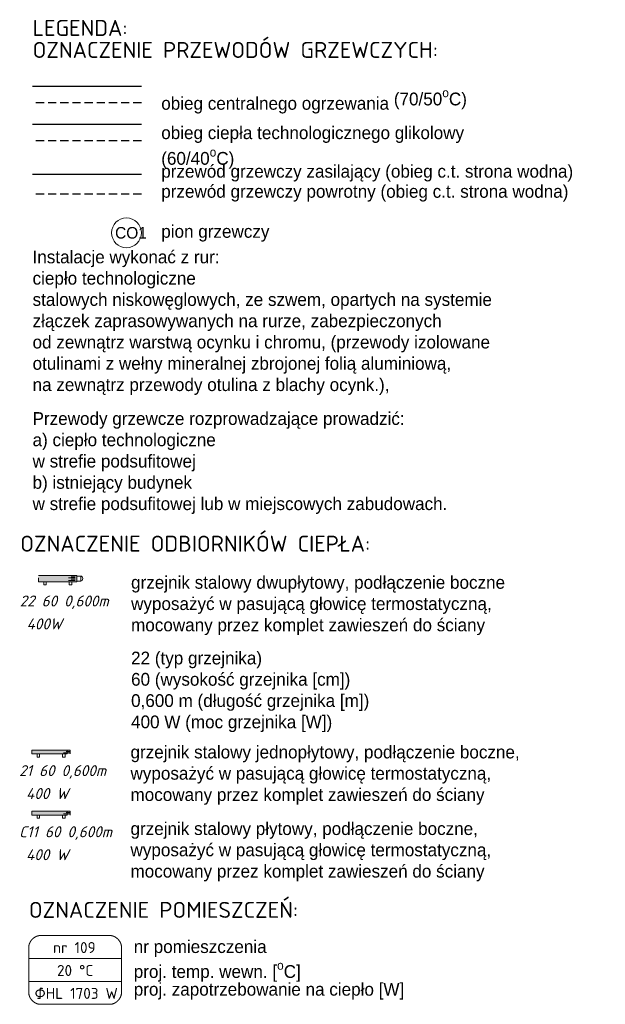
# Model space of a CAD drawing. Header units: millimetres. Extents: x 12823 to 36134, y -75536 to -5600.
# Tile 25 of 26: x 35073 to 35990, y -75499 to -73957. Entities that reach past the tile are written whole.
import ezdxf

# ---------------------------------------------------------------- set-up
doc = ezdxf.new("R2010")
doc.units = ezdxf.units.MM
doc.linetypes.add('CHSW', pattern=[0])
doc.linetypes.add('DASHED', pattern=[19.049999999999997, 12.7, -6.35])
doc.layers.get('0').update_dxf_attribs({"lineweight": 0})
doc.layers.add('F_SAN_Grzejniki CO na rzucie', color=16, linetype='Continuous')
doc.layers.add('opis', color=7, linetype='Continuous')
for name, color, linetype, lineweight in [('SAN_Armatura CO na rozwinięciu', 7, 'Continuous', 13), ('SAN_Armatura CO na rzucie', 7, 'Continuous', 20), ('SAN_Etykiety pomieszczeń na rzucie', 112, 'Continuous', 15), ('SAN_Grzejniki CO na rzucie', 16, 'Continuous', 13), ('SAN_Przewody powrotne CO na rzucie', 150, 'DASHED', 30), ('SAN_Przewody zasilające CO na rzucie', 12, 'Continuous', 30), ('SAN_PRZEWODY_POWROTNE_CT', 46, 'Continuous', 30), ('SAN_PRZEWODY_ZASILAJACE_CT', 234, 'Continuous', 30)]:
    doc.layers.add(name, color=color, linetype=linetype, lineweight=lineweight)
doc.styles.add('!S', font='isocpeur.ttf')
doc.styles.add('Etykiety pomieszczeń na rzucie', font='ISOCPEUR')
doc.styles.add('Grzejniki CO na rzucie', font='isocpeui.ttf')
doc.styles.add('GRZEJNIKI_NA_RZUCIE', font='txt', dxfattribs={"oblique": 12, "height": 200})
doc.styles.add('opisy_IS', font='txt', dxfattribs={"height": 15})

# ---------------------------------------------------------------- blocks, each defined once
blk = doc.blocks.new('PLYVK_P_ALH_RIGHT_P_60_5_40_30_10')
at = {"ltscale": 22}
for p, q in [((-400, -50), (-400, -110)), ((-400, -150), (200, -150))]:
    blk.add_line(p, q, dxfattribs=at)
at = {"layer": 'F_SAN_Grzejniki CO na rzucie'}
blk.add_solid([(-400, -150), (200, -150), (-400, -50), (200, -50)], dxfattribs=at)
at = {"layer": 'SAN_Grzejniki CO na rzucie', "color": 9}
for p, q in [((170, -70), (70, -70)), ((170, -110), (70, -110)), ((170, -90), (110, -90)), ((170, -130), (110, -130))]:
    blk.add_line(p, q, dxfattribs=at)
at = {"layer": 'SAN_Grzejniki CO na rzucie'}
for points in [[(-320, -50), (-320, 0), (-280, 0), (-280, -50)], [(80, -50), (80, 0), (120, 0), (120, -50)], [(-400, -150), (200, -150), (200, -50), (-400, -50), (-400, -110)]]:
    blk.add_lwpolyline(points, dxfattribs=at)
blk = doc.blocks.new('ZTGRZVK_P_V')
at = {"layer": 'SAN_Armatura CO na rozwinięciu'}
blk.add_lwpolyline([(-50, 40), (-110, 40), (-110, -40), (-50, -40), (-50, 40)], dxfattribs=at)
blk.add_ellipse((-110, 0), major_axis=(0, 40), ratio=0.75, start_param=0, end_param=3.141592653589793, dxfattribs=at)
blk = doc.blocks.new('PLYVK_P_ALH_RIGHT_P_50_5_110_30_10')
at = {"ltscale": 22}
for p, q in [((-550, -110), (50, -110)), ((50, -110), (50, -50))]:
    blk.add_line(p, q, dxfattribs=at)
at = {"layer": 'F_SAN_Grzejniki CO na rzucie'}
blk.add_solid([(-550, -110), (50, -110), (-550, -50), (50, -50)], dxfattribs=at)
at = {"layer": 'SAN_Grzejniki CO na rzucie', "color": 9}
for p, q in [((45.46523339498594, -70), (-54.53476660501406, -70)), ((45.46523339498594, -110), (-54.53476660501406, -110)), ((45.46523339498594, -90), (-14.53476660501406, -90))]:
    blk.add_line(p, q, dxfattribs=at)
at = {"layer": 'SAN_Grzejniki CO na rzucie'}
for points in [[(-470, -50), (-470, 0), (-430, 0), (-430, -50)], [(-70, -50), (-70, 0), (-30, 0), (-30, -50)], [(-550, -110), (0, -110), (0, -50), (-550, -50), (-550, -110)]]:
    blk.add_lwpolyline(points, dxfattribs=at)

msp = doc.modelspace()

# ---------------------------------------------------------------- linework, layer by layer
at = {"layer": 'SAN_Etykiety pomieszczeń na rzucie'}
msp.add_lwpolyline([(35087.12322971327, -75463.05405701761), (35087.12322971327, -75427.15405701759), (35232.22322971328, -75427.15405701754), (35232.22322971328, -75463.05405701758), (35087.12322971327, -75463.05405701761)], dxfattribs=at)
for points in [[(35087.12322971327, -75427.15405701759), (35087.12322971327, -75427.10212341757), (35087.12322971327, -75427.0424282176), (35087.12322971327, -75426.9751298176), (35087.12322971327, -75426.90038661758), (35087.12322971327, -75426.81835701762), (35087.12322971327, -75426.72919941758), (35087.12322971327, -75426.63307221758), (35087.12322971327, -75426.53013381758), (35087.12322971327, -75426.42054261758), (35087.12322971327, -75426.3044570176), (35087.12322971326, -75426.18203541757), (35087.12322971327, -75426.05343621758), (35087.12322971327, -75425.9188178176), (35087.12322971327, -75425.77833861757), (35087.12322971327, -75425.63215701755), (35087.12322971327, -75425.48043141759), (35087.12322971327, -75425.32332021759), (35087.12322971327, -75425.16098181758), (35087.12322971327, -75424.99357461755), (35087.12322971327, -75424.82125701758), (35087.12322971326, -75424.6441874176), (35087.12322971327, -75424.46252421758), (35087.12322971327, -75424.27642581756), (35087.12322971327, -75424.08605061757), (35087.12322971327, -75423.89155701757), (35087.12322971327, -75423.69310341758), (35087.12322971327, -75423.49084821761), (35087.12322971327, -75423.28494981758), (35087.12322971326, -75423.07556661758), (35087.12322971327, -75422.86285701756), (35087.12322971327, -75422.64697941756), (35087.12322971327, -75422.42809221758), (35087.12322971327, -75422.20635381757), (35087.12322971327, -75421.98192261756), (35087.12322971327, -75421.75495701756), (35087.12322971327, -75421.52561541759), (35087.12322971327, -75421.29405621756), (35087.12322971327, -75421.06043781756), (35087.12322971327, -75420.82491861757), (35087.12322971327, -75420.58765701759), (35087.12322971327, -75420.34881141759), (35087.12322971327, -75420.10854021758), (35087.12322971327, -75419.86700181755), (35087.12322971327, -75419.62435461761), (35087.12322971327, -75419.38075701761), (35087.12322971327, -75419.1363674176), (35087.12322971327, -75418.89134421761), (35087.12322971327, -75418.64584581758), (35087.12322971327, -75418.40003061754), (35087.12322971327, -75418.1540570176), (35087.12322971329, -75417.90808341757), (35087.12322971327, -75417.66226821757), (35087.12322971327, -75417.41676981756), (35087.12322971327, -75417.1717466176), (35087.12322971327, -75416.92735701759), (35087.12322971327, -75416.68375941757), (35087.12322971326, -75416.44111221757), (35087.12322971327, -75416.19957381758), (35087.12322971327, -75415.95930261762), (35087.12322971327, -75415.72045701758), (35087.12322971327, -75415.48319541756), (35087.12322971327, -75415.24767621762), (35087.12322971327, -75415.01405781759), (35087.12322971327, -75414.78249861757), (35087.12322971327, -75414.55315701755), (35087.12322971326, -75414.32619141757), (35087.12322971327, -75414.10176021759), (35087.12322971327, -75413.88002181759), (35087.12322971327, -75413.66113461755), (35087.12322971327, -75413.44525701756), (35087.12322971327, -75413.23254741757), (35087.12322971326, -75413.02316421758), (35087.12322971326, -75412.81726581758), (35087.12322971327, -75412.61501061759), (35087.12322971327, -75412.41655701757), (35087.12322971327, -75412.22206341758), (35087.12322971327, -75412.03168821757), (35087.12322971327, -75411.84558981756), (35087.12322971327, -75411.66392661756), (35087.12322971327, -75411.4868570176), (35087.12322971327, -75411.31453941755), (35087.12322971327, -75411.1471322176), (35087.12322971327, -75410.98479381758), (35087.12322971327, -75410.8276826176), (35087.12322971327, -75410.67595701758), (35087.12322971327, -75410.5297754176), (35087.12322971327, -75410.38929621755), (35087.12322971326, -75410.25467781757), (35087.12322971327, -75410.12607861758), (35087.12322971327, -75410.00365701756), (35087.12322971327, -75409.88757141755), (35087.12322971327, -75409.77798021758), (35087.12322971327, -75409.67504181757), (35087.12322971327, -75409.57891461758), (35087.12322971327, -75409.4897570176), (35087.12322971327, -75409.40772741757), (35087.12322971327, -75409.33298421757), (35087.12322971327, -75409.26568581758), (35087.12322971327, -75409.20599061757), (35087.12322971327, -75409.15405701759), (35087.12592071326, -75408.88409581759), (35087.13395771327, -75408.61424741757), (35087.14728671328, -75408.3445646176), (35087.16585371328, -75408.0751002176), (35087.18960471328, -75407.80590701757), (35087.21848571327, -75407.53703781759), (35087.25244271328, -75407.26854541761), (35087.29142171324, -75407.00048261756), (35087.33536871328, -75406.73290221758), (35087.38422971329, -75406.46585701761), (35087.43795071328, -75406.19939981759), (35087.49647771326, -75405.93358341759), (35087.55975671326, -75405.66846061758), (35087.62773371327, -75405.40408421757), (35087.70035471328, -75405.14050701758), (35087.77756571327, -75404.87778181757), (35087.85931271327, -75404.61596141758), (35087.94554171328, -75404.35509861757), (35088.03619871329, -75404.09524621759), (35088.13122971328, -75403.83645701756), (35088.23058071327, -75403.57878381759), (35088.33419771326, -75403.32227941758), (35088.44202671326, -75403.06699661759), (35088.55401371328, -75402.81298821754), (35088.67010471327, -75402.56030701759), (35088.79024571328, -75402.30900581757), (35088.91438271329, -75402.05913741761), (35089.04246171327, -75401.81075461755), (35089.17442871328, -75401.56391021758), (35089.31022971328, -75401.3186570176), (35089.44981071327, -75401.0750478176), (35089.59311771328, -75400.83313541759), (35089.74009671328, -75400.59297261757), (35089.89069371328, -75400.35461221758), (35090.04485471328, -75400.1181070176), (35090.20252571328, -75399.88350981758), (35090.36365271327, -75399.65087341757), (35090.52818171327, -75399.42025061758), (35090.69605871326, -75399.19169421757), (35090.86722971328, -75398.9652570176), (35091.04164071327, -75398.7409918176), (35091.21923771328, -75398.51895141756), (35091.39996671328, -75398.29918861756), (35091.58377371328, -75398.08175621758), (35091.77060471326, -75397.86670701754), (35091.96040571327, -75397.65409381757), (35092.15312271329, -75397.44396941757), (35092.34870171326, -75397.23638661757), (35092.54708871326, -75397.03139821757), (35092.74822971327, -75396.8290570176), (35092.95207071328, -75396.62941581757), (35093.15855771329, -75396.43252741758), (35093.36763671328, -75396.23844461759), (35093.57925371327, -75396.04722021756), (35093.79335471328, -75395.85890701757), (35094.00988571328, -75395.67355781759), (35094.22879271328, -75395.49122541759), (35094.45002171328, -75395.31196261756), (35094.67351871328, -75395.13582221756), (35094.89922971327, -75394.96285701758), (35095.12710071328, -75394.7931198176), (35095.35707771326, -75394.62666341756), (35095.58910671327, -75394.4635406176), (35095.82313371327, -75394.30380421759), (35096.05910471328, -75394.14750701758), (35096.29696571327, -75393.9947018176), (35096.53666271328, -75393.84544141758), (35096.77814171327, -75393.69977861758), (35097.02134871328, -75393.55776621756), (35097.26622971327, -75393.41945701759), (35097.51273071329, -75393.28490381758), (35097.76079771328, -75393.15415941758), (35098.01037671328, -75393.02727661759), (35098.26141371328, -75392.90430821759), (35098.51385471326, -75392.78530701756), (35098.76764571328, -75392.6703258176), (35099.02273271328, -75392.5594174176), (35099.27906171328, -75392.45263461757), (35099.53657871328, -75392.35003021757), (35099.79522971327, -75392.2516570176), (35100.05496071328, -75392.15756781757), (35100.31571771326, -75392.0678154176), (35100.57744671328, -75391.98245261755), (35100.84009371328, -75391.90153221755), (35101.10360471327, -75391.82510701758), (35101.36792571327, -75391.75322981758), (35101.63300271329, -75391.68595341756), (35101.89878171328, -75391.62333061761), (35102.16520871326, -75391.56541421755), (35102.43222971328, -75391.51225701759), (35102.69979071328, -75391.46391181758), (35102.96783771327, -75391.42043141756), (35103.23631671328, -75391.38186861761), (35103.50517371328, -75391.34827621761), (35103.77435471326, -75391.31970701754), (35104.04380571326, -75391.29621381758), (35104.31347271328, -75391.27784941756), (35104.58330171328, -75391.26466661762), (35104.85323871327, -75391.25671821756), (35105.12322971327, -75391.25405701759), (35105.20231111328, -75391.25405701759), (35105.34272091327, -75391.25405701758), (35105.54320751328, -75391.25405701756), (35105.80251931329, -75391.2540570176), (35106.11940471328, -75391.25405701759), (35106.49261211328, -75391.25405701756), (35106.92088991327, -75391.25405701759), (35107.40298651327, -75391.25405701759), (35107.93765031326, -75391.25405701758), (35108.52362971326, -75391.25405701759), (35109.15967311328, -75391.25405701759), (35109.84452891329, -75391.25405701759), (35110.57694551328, -75391.25405701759), (35111.35567131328, -75391.25405701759), (35112.17945471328, -75391.25405701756), (35113.04704411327, -75391.2540570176), (35113.95718791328, -75391.25405701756), (35114.90863451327, -75391.25405701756), (35115.90013231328, -75391.25405701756), (35116.93042971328, -75391.25405701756), (35117.99827511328, -75391.25405701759), (35119.10241691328, -75391.25405701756), (35120.24160351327, -75391.25405701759), (35121.41458331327, -75391.25405701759), (35122.62010471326, -75391.25405701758), (35123.85691611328, -75391.25405701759), (35125.12376591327, -75391.25405701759), (35126.41940251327, -75391.25405701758), (35127.74257431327, -75391.25405701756), (35129.09202971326, -75391.25405701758), (35130.46651711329, -75391.25405701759), (35131.86478491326, -75391.25405701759), (35133.28558151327, -75391.25405701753), (35134.72765531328, -75391.25405701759), (35136.18975471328, -75391.25405701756), (35137.67062811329, -75391.25405701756), (35139.16902391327, -75391.25405701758), (35140.68369051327, -75391.25405701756), (35142.21337631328, -75391.25405701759), (35143.75682971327, -75391.25405701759), (35145.31279911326, -75391.25405701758), (35146.88003291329, -75391.25405701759), (35148.45727951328, -75391.25405701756), (35150.04328731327, -75391.25405701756), (35151.63680471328, -75391.25405701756), (35153.23658011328, -75391.25405701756), (35154.84136191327, -75391.25405701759), (35156.44989851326, -75391.25405701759), (35158.06093831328, -75391.25405701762), (35159.67322971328, -75391.25405701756), (35161.28552111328, -75391.25405701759), (35162.89656091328, -75391.25405701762), (35164.50509751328, -75391.25405701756), (35166.10987931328, -75391.25405701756), (35167.70965471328, -75391.25405701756), (35169.30317211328, -75391.25405701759), (35170.88917991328, -75391.25405701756), (35172.46642651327, -75391.25405701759), (35174.03366031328, -75391.25405701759), (35175.58962971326, -75391.25405701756), (35177.13308311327, -75391.25405701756), (35178.66276891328, -75391.25405701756), (35180.17743551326, -75391.25405701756), (35181.67583131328, -75391.25405701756), (35183.15670471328, -75391.25405701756), (35184.61880411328, -75391.25405701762), (35186.06087791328, -75391.25405701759), (35187.48167451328, -75391.2540570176), (35188.87994231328, -75391.25405701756), (35190.25442971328, -75391.25405701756), (35191.60388511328, -75391.25405701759), (35192.92705691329, -75391.25405701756), (35194.22269351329, -75391.25405701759), (35195.48954331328, -75391.25405701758), (35196.72635471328, -75391.25405701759), (35197.93187611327, -75391.25405701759), (35199.10485591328, -75391.25405701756), (35200.24404251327, -75391.25405701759), (35201.34818431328, -75391.25405701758), (35202.41602971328, -75391.25405701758), (35203.44632711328, -75391.25405701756), (35204.43782491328, -75391.25405701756), (35205.38927151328, -75391.25405701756), (35206.29941531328, -75391.25405701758), (35207.16700471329, -75391.25405701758), (35207.99078811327, -75391.25405701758), (35208.76951391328, -75391.25405701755), (35209.50193051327, -75391.25405701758), (35210.18678631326, -75391.25405701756), (35210.82282971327, -75391.25405701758), (35211.40880911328, -75391.25405701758), (35211.94347291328, -75391.25405701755), (35212.42556951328, -75391.25405701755), (35212.85384731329, -75391.25405701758), (35213.22705471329, -75391.25405701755), (35213.54394011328, -75391.25405701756), (35213.80325191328, -75391.25405701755), (35214.00373851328, -75391.25405701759), (35214.14414831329, -75391.25405701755), (35214.22322971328, -75391.25405701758), (35214.49322071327, -75391.25674801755), (35214.76315771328, -75391.26478501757), (35215.03298671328, -75391.27811401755), (35215.30265371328, -75391.2966810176), (35215.57210471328, -75391.32043201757), (35215.84128571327, -75391.34931301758), (35216.11014271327, -75391.3832700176), (35216.37862171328, -75391.42224901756), (35216.64666871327, -75391.46619601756), (35216.91422971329, -75391.51505701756), (35217.18125071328, -75391.56877801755), (35217.44767771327, -75391.62730501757), (35217.71345671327, -75391.69058401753), (35217.97853371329, -75391.75856101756), (35218.24285471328, -75391.83118201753), (35218.50636571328, -75391.90839301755), (35218.76901271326, -75391.99014001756), (35219.03074171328, -75392.07636901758), (35219.29149871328, -75392.16702601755), (35219.55122971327, -75392.26205701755), (35219.80988071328, -75392.36140801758), (35220.06739771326, -75392.46502501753), (35220.32372671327, -75392.57285401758), (35220.57881371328, -75392.68484101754), (35220.83260471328, -75392.80093201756), (35221.08504571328, -75392.92107301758), (35221.33608271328, -75393.04521001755), (35221.58566171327, -75393.17328901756), (35221.83372871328, -75393.30525601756), (35222.08022971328, -75393.44105701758), (35222.32511071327, -75393.58063801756), (35222.56831771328, -75393.72394501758), (35222.80979671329, -75393.87092401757), (35223.04949371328, -75394.02152101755), (35223.28735471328, -75394.17568201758), (35223.52332571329, -75394.33335301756), (35223.75735271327, -75394.49448001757), (35223.98938171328, -75394.65900901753), (35224.21935871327, -75394.82688601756), (35224.44722971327, -75394.99805701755), (35224.67294071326, -75395.17246801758), (35224.89643771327, -75395.35006501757), (35225.11766671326, -75395.53079401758), (35225.33657371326, -75395.71460101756), (35225.55310471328, -75395.90143201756), (35225.76720571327, -75396.09123301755), (35225.97882271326, -75396.28395001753), (35226.18790171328, -75396.47952901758), (35226.39438871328, -75396.67791601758), (35226.59822971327, -75396.87905701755), (35226.79937071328, -75397.0828980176), (35226.99775771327, -75397.28938501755), (35227.19333671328, -75397.49846401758), (35227.38605371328, -75397.71008101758), (35227.57585471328, -75397.92418201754), (35227.76268571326, -75398.14071301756), (35227.94649271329, -75398.35962001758), (35228.12722171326, -75398.58084901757), (35228.30481871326, -75398.80434601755), (35228.47922971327, -75399.03005701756), (35228.65040071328, -75399.2579280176), (35228.81827771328, -75399.48790501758), (35228.98280671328, -75399.71993401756), (35229.14393371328, -75399.95396101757), (35229.30160471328, -75400.18993201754), (35229.45576571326, -75400.42779301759), (35229.60636271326, -75400.66749001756), (35229.75334171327, -75400.90896901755), (35229.89664871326, -75401.15217601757), (35230.03622971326, -75401.39705701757), (35230.17203071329, -75401.64355801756), (35230.30399771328, -75401.89162501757), (35230.43207671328, -75402.14120401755), (35230.55621371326, -75402.39224101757), (35230.67635471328, -75402.64468201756), (35230.79244571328, -75402.89847301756), (35230.90443271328, -75403.15356001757), (35231.01226171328, -75403.40988901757), (35231.11587871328, -75403.66740601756), (35231.21522971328, -75403.92605701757), (35231.31026071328, -75404.18578801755), (35231.40091771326, -75404.44654501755), (35231.48714671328, -75404.70827401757), (35231.56889371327, -75404.97092101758), (35231.64610471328, -75405.23443201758), (35231.71872571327, -75405.49875301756), (35231.7867027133, -75405.76383001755), (35231.84998171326, -75406.02960901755), (35231.90850871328, -75406.29603601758), (35231.96222971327, -75406.56305701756), (35232.01109071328, -75406.83061801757), (35232.05503771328, -75407.09866501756), (35232.09401671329, -75407.36714401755), (35232.12797371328, -75407.63600101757), (35232.15685471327, -75407.90518201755), (35232.18060571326, -75408.17463301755), (35232.19917271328, -75408.44430001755), (35232.21250171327, -75408.71412901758), (35232.22053871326, -75408.98406601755), (35232.22322971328, -75409.25405701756), (35232.22322971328, -75409.30596081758), (35232.22322971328, -75409.36556741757), (35232.22322971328, -75409.43271961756), (35232.22322971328, -75409.50726021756), (35232.22322971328, -75409.58903201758), (35232.22322971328, -75409.67787781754), (35232.22322971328, -75409.77364041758), (35232.22322971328, -75409.87616261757), (35232.22322971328, -75409.98528721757), (35232.22322971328, -75410.10085701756), (35232.22322971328, -75410.22271481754), (35232.22322971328, -75410.35070341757), (35232.22322971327, -75410.48466561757), (35232.22322971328, -75410.62444421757), (35232.22322971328, -75410.76988201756), (35232.22322971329, -75410.92082181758), (35232.22322971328, -75411.07710641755), (35232.22322971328, -75411.23857861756), (35232.22322971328, -75411.40508121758), (35232.22322971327, -75411.57645701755), (35232.22322971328, -75411.75254881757), (35232.22322971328, -75411.93319941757), (35232.22322971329, -75412.11825161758), (35232.22322971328, -75412.30754821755), (35232.22322971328, -75412.50093201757), (35232.22322971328, -75412.69824581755), (35232.22322971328, -75412.89933241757), (35232.22322971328, -75413.10403461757), (35232.22322971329, -75413.31219521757), (35232.22322971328, -75413.52365701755), (35232.22322971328, -75413.73826281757), (35232.22322971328, -75413.95585541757), (35232.22322971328, -75414.1762776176), (35232.22322971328, -75414.39937221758), (35232.22322971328, -75414.62498201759), (35232.22322971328, -75414.85294981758), (35232.22322971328, -75415.08311841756), (35232.22322971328, -75415.31533061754), (35232.22322971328, -75415.54942921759), (35232.22322971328, -75415.78525701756), (35232.22322971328, -75416.02265681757), (35232.22322971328, -75416.26147141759), (35232.22322971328, -75416.50154361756), (35232.22322971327, -75416.74271621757), (35232.22322971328, -75416.98483201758), (35232.22322971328, -75417.22773381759), (35232.22322971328, -75417.47126441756), (35232.22322971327, -75417.71526661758), (35232.22322971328, -75417.95958321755), (35232.22322971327, -75418.20405701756), (35232.22322971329, -75418.44853081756), (35232.22322971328, -75418.69284741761), (35232.22322971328, -75418.93684961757), (35232.22322971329, -75419.18038021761), (35232.22322971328, -75419.42328201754), (35232.22322971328, -75419.66539781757), (35232.22322971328, -75419.90657041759), (35232.22322971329, -75420.14664261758), (35232.22322971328, -75420.38545721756), (35232.22322971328, -75420.62285701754), (35232.22322971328, -75420.85868481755), (35232.22322971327, -75421.09278341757), (35232.22322971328, -75421.3249956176), (35232.22322971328, -75421.5551642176), (35232.22322971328, -75421.78313201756), (35232.22322971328, -75422.00874181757), (35232.22322971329, -75422.2318364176), (35232.22322971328, -75422.45225861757), (35232.22322971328, -75422.66985121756), (35232.22322971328, -75422.88445701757), (35232.22322971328, -75423.09591881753), (35232.22322971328, -75423.30407941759), (35232.22322971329, -75423.50878161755), (35232.22322971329, -75423.70986821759), (35232.22322971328, -75423.90718201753), (35232.22322971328, -75424.10056581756), (35232.22322971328, -75424.28986241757), (35232.22322971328, -75424.4749146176), (35232.22322971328, -75424.6555652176), (35232.22322971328, -75424.83165701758), (35232.22322971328, -75425.00303281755), (35232.22322971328, -75425.16953541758), (35232.22322971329, -75425.33100761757), (35232.22322971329, -75425.4872922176), (35232.22322971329, -75425.63823201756), (35232.22322971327, -75425.78366981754), (35232.22322971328, -75425.92344841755), (35232.22322971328, -75426.05741061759), (35232.22322971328, -75426.18539921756), (35232.22322971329, -75426.30725701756), (35232.22322971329, -75426.42282681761), (35232.22322971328, -75426.53195141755), (35232.22322971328, -75426.63447361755), (35232.22322971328, -75426.73023621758), (35232.22322971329, -75426.81908201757), (35232.22322971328, -75426.90085381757), (35232.22322971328, -75426.97539441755), (35232.22322971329, -75427.0425466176), (35232.22322971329, -75427.10215321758), (35232.22322971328, -75427.15405701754)], [(35087.12322971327, -75463.05405701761), (35087.12322971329, -75463.10599061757), (35087.12322971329, -75463.1656858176), (35087.12322971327, -75463.23298421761), (35087.12322971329, -75463.30772741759), (35087.12322971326, -75463.38975701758), (35087.12322971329, -75463.47891461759), (35087.12322971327, -75463.57504181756), (35087.12322971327, -75463.67798021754), (35087.12322971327, -75463.7875714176), (35087.12322971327, -75463.90365701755), (35087.12322971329, -75464.02607861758), (35087.12322971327, -75464.15467781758), (35087.12322971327, -75464.28929621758), (35087.12322971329, -75464.4297754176), (35087.12322971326, -75464.57595701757), (35087.12322971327, -75464.72768261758), (35087.12322971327, -75464.88479381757), (35087.12322971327, -75465.04713221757), (35087.12322971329, -75465.21453941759), (35087.12322971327, -75465.3868570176), (35087.12322971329, -75465.56392661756), (35087.12322971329, -75465.74558981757), (35087.12322971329, -75465.93168821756), (35087.12322971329, -75466.1220634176), (35087.12322971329, -75466.3165570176), (35087.12322971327, -75466.51501061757), (35087.12322971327, -75466.71726581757), (35087.12322971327, -75466.92316421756), (35087.12322971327, -75467.13254741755), (35087.12322971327, -75467.34525701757), (35087.12322971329, -75467.56113461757), (35087.12322971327, -75467.7800218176), (35087.12322971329, -75468.00176021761), (35087.12322971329, -75468.2261914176), (35087.12322971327, -75468.45315701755), (35087.12322971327, -75468.68249861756), (35087.12322971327, -75468.91405781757), (35087.12322971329, -75469.14767621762), (35087.12322971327, -75469.38319541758), (35087.12322971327, -75469.62045701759), (35087.12322971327, -75469.85930261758), (35087.12322971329, -75470.09957381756), (35087.12322971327, -75470.34111221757), (35087.12322971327, -75470.58375941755), (35087.12322971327, -75470.8273570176), (35087.12322971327, -75471.07174661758), (35087.12322971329, -75471.31676981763), (35087.12322971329, -75471.56226821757), (35087.12322971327, -75471.80808341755), (35087.12322971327, -75472.05405701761), (35087.12322971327, -75472.30003061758), (35087.12322971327, -75472.5458458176), (35087.12322971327, -75472.79134421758), (35087.12322971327, -75473.03636741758), (35087.12322971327, -75473.28075701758), (35087.12322971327, -75473.52435461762), (35087.12322971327, -75473.76700181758), (35087.12322971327, -75474.00854021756), (35087.12322971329, -75474.24881141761), (35087.12322971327, -75474.4876570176), (35087.12322971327, -75474.72491861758), (35087.12322971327, -75474.9604378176), (35087.12322971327, -75475.19405621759), (35087.12322971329, -75475.4256154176), (35087.12322971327, -75475.65495701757), (35087.12322971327, -75475.88192261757), (35087.12322971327, -75476.10635381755), (35087.12322971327, -75476.32809221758), (35087.12322971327, -75476.54697941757), (35087.12322971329, -75476.7628570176), (35087.12322971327, -75476.97556661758), (35087.12322971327, -75477.18494981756), (35087.12322971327, -75477.39084821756), (35087.12322971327, -75477.59310341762), (35087.12322971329, -75477.7915570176), (35087.12322971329, -75477.98605061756), (35087.12322971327, -75478.17642581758), (35087.12322971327, -75478.36252421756), (35087.12322971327, -75478.54418741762), (35087.12322971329, -75478.72125701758), (35087.12322971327, -75478.89357461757), (35087.12322971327, -75479.06098181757), (35087.12322971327, -75479.22332021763), (35087.12322971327, -75479.38043141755), (35087.12322971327, -75479.53215701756), (35087.12322971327, -75479.67833861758), (35087.12322971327, -75479.81881781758), (35087.12322971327, -75479.95343621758), (35087.12322971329, -75480.08203541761), (35087.12322971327, -75480.20445701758), (35087.12322971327, -75480.32054261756), (35087.12322971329, -75480.43013381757), (35087.12322971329, -75480.5330722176), (35087.12322971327, -75480.62919941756), (35087.12322971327, -75480.71835701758), (35087.12322971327, -75480.80038661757), (35087.12322971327, -75480.87512981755), (35087.12322971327, -75480.9424282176), (35087.12322971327, -75481.00212341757), (35087.12322971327, -75481.05405701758), (35087.12592071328, -75481.32401821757), (35087.13395771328, -75481.5938666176), (35087.14728671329, -75481.8635494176), (35087.1658537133, -75482.13301381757), (35087.1896047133, -75482.40220701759), (35087.21848571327, -75482.67107621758), (35087.25244271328, -75482.93956861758), (35087.29142171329, -75483.20763141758), (35087.3353687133, -75483.47521181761), (35087.3842297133, -75483.74225701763), (35087.43795071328, -75484.00871421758), (35087.49647771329, -75484.27453061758), (35087.55975671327, -75484.53965341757), (35087.62773371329, -75484.8040298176), (35087.7003547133, -75485.06760701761), (35087.77756571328, -75485.33033221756), (35087.85931271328, -75485.59215261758), (35087.94554171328, -75485.85301541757), (35088.03619871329, -75486.11286781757), (35088.13122971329, -75486.37165701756), (35088.23058071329, -75486.62933021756), (35088.33419771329, -75486.88583461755), (35088.44202671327, -75487.14111741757), (35088.55401371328, -75487.3951258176), (35088.67010471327, -75487.64780701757), (35088.7902457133, -75487.89910821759), (35088.91438271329, -75488.14897661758), (35089.04246171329, -75488.39735941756), (35089.17442871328, -75488.64420381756), (35089.31022971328, -75488.88945701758), (35089.44981071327, -75489.13306621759), (35089.5931177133, -75489.37497861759), (35089.74009671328, -75489.61514141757), (35089.89069371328, -75489.85350181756), (35090.04485471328, -75490.09000701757), (35090.20252571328, -75490.32460421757), (35090.3636527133, -75490.55724061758), (35090.52818171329, -75490.78786341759), (35090.69605871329, -75491.0164198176), (35090.86722971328, -75491.24285701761), (35091.04164071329, -75491.46712221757), (35091.2192377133, -75491.68916261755), (35091.3999667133, -75491.90892541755), (35091.58377371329, -75492.1263578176), (35091.77060471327, -75492.34140701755), (35091.96040571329, -75492.55402021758), (35092.1531227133, -75492.76414461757), (35092.34870171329, -75492.97172741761), (35092.54708871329, -75493.17671581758), (35092.74822971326, -75493.3790570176), (35092.9520707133, -75493.57869821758), (35093.15855771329, -75493.77558661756), (35093.36763671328, -75493.96966941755), (35093.57925371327, -75494.1608938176), (35093.79335471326, -75494.34920701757), (35094.00988571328, -75494.53455621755), (35094.22879271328, -75494.7168886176), (35094.4500217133, -75494.89615141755), (35094.67351871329, -75495.0722918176), (35094.89922971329, -75495.24525701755), (35095.12710071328, -75495.41499421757), (35095.35707771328, -75495.58145061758), (35095.58910671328, -75495.74457341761), (35095.82313371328, -75495.90430981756), (35096.05910471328, -75496.06060701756), (35096.29696571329, -75496.21341221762), (35096.53666271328, -75496.3626726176), (35096.77814171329, -75496.50833541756), (35097.02134871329, -75496.65034781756), (35097.26622971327, -75496.78865701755), (35097.51273071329, -75496.92321021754), (35097.76079771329, -75497.05395461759), (35098.01037671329, -75497.18083741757), (35098.2614137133, -75497.30380581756), (35098.51385471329, -75497.4228070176), (35098.76764571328, -75497.53778821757), (35099.0227327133, -75497.64869661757), (35099.27906171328, -75497.75547941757), (35099.53657871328, -75497.85808381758), (35099.79522971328, -75497.95645701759), (35100.05496071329, -75498.05054621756), (35100.31571771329, -75498.1402986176), (35100.57744671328, -75498.22566141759), (35100.84009371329, -75498.3065818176), (35101.10360471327, -75498.38300701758), (35101.36792571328, -75498.45488421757), (35101.6330027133, -75498.52216061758), (35101.89878171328, -75498.58478341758), (35102.16520871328, -75498.64269981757), (35102.43222971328, -75498.69585701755), (35102.69979071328, -75498.7442022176), (35102.96783771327, -75498.7876826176), (35103.23631671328, -75498.82624541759), (35103.50517371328, -75498.85983781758), (35103.77435471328, -75498.88840701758), (35104.04380571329, -75498.91190021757), (35104.31347271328, -75498.9302646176), (35104.58330171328, -75498.94344741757), (35104.85323871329, -75498.95139581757), (35105.12322971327, -75498.95405701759), (35105.20231111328, -75498.95405701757), (35105.34272091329, -75498.95405701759), (35105.54320751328, -75498.95405701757), (35105.8025193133, -75498.95405701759), (35106.11940471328, -75498.95405701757), (35106.49261211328, -75498.95405701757), (35106.92088991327, -75498.95405701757), (35107.40298651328, -75498.95405701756), (35107.93765031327, -75498.95405701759), (35108.52362971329, -75498.9540570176), (35109.15967311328, -75498.95405701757), (35109.84452891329, -75498.95405701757), (35110.57694551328, -75498.95405701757), (35111.35567131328, -75498.95405701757), (35112.17945471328, -75498.9540570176), (35113.04704411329, -75498.95405701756), (35113.95718791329, -75498.9540570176), (35114.90863451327, -75498.95405701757), (35115.90013231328, -75498.9540570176), (35116.93042971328, -75498.95405701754), (35117.9982751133, -75498.95405701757), (35119.10241691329, -75498.95405701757), (35120.24160351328, -75498.9540570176), (35121.41458331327, -75498.95405701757), (35122.62010471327, -75498.95405701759), (35123.85691611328, -75498.95405701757), (35125.12376591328, -75498.95405701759), (35126.41940251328, -75498.9540570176), (35127.74257431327, -75498.95405701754), (35129.09202971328, -75498.95405701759), (35130.46651711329, -75498.95405701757), (35131.86478491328, -75498.95405701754), (35133.28558151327, -75498.95405701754), (35134.72765531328, -75498.95405701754), (35136.18975471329, -75498.95405701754), (35137.67062811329, -75498.95405701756), (35139.16902391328, -75498.95405701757), (35140.68369051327, -75498.95405701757), (35142.21337631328, -75498.95405701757), (35143.75682971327, -75498.95405701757), (35145.31279911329, -75498.95405701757), (35146.88003291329, -75498.95405701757), (35148.45727951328, -75498.95405701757), (35150.04328731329, -75498.95405701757), (35151.63680471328, -75498.95405701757), (35153.23658011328, -75498.95405701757), (35154.84136191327, -75498.95405701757), (35156.44989851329, -75498.95405701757), (35158.06093831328, -75498.95405701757), (35159.67322971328, -75498.95405701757), (35161.28552111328, -75498.95405701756), (35162.89656091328, -75498.95405701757), (35164.50509751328, -75498.9540570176), (35166.10987931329, -75498.95405701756), (35167.70965471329, -75498.95405701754), (35169.30317211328, -75498.95405701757), (35170.88917991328, -75498.95405701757), (35172.46642651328, -75498.95405701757), (35174.03366031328, -75498.95405701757), (35175.58962971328, -75498.95405701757), (35177.13308311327, -75498.95405701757), (35178.66276891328, -75498.95405701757), (35180.17743551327, -75498.95405701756), (35181.67583131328, -75498.95405701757), (35183.15670471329, -75498.95405701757), (35184.61880411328, -75498.95405701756), (35186.06087791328, -75498.95405701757), (35187.48167451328, -75498.95405701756), (35188.87994231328, -75498.95405701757), (35190.25442971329, -75498.95405701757), (35191.6038851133, -75498.95405701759), (35192.92705691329, -75498.95405701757), (35194.2226935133, -75498.95405701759), (35195.48954331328, -75498.95405701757), (35196.72635471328, -75498.95405701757), (35197.93187611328, -75498.95405701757), (35199.10485591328, -75498.95405701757), (35200.24404251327, -75498.95405701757), (35201.34818431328, -75498.95405701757), (35202.4160297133, -75498.95405701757), (35203.44632711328, -75498.95405701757), (35204.43782491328, -75498.95405701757), (35205.38927151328, -75498.95405701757), (35206.29941531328, -75498.95405701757), (35207.16700471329, -75498.95405701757), (35207.99078811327, -75498.95405701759), (35208.76951391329, -75498.95405701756), (35209.50193051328, -75498.95405701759), (35210.18678631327, -75498.9540570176), (35210.82282971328, -75498.95405701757), (35211.40880911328, -75498.95405701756), (35211.94347291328, -75498.95405701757), (35212.42556951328, -75498.95405701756), (35212.85384731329, -75498.95405701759), (35213.22705471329, -75498.9540570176), (35213.5439401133, -75498.95405701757), (35213.80325191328, -75498.9540570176), (35214.00373851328, -75498.95405701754), (35214.14414831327, -75498.95405701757), (35214.22322971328, -75498.95405701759), (35214.49322071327, -75498.95136601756), (35214.76315771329, -75498.9433290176), (35215.03298671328, -75498.93000001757), (35215.30265371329, -75498.91143301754), (35215.57210471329, -75498.8876820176), (35215.84128571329, -75498.85880101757), (35216.11014271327, -75498.82484401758), (35216.37862171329, -75498.78586501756), (35216.64666871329, -75498.74191801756), (35216.91422971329, -75498.69305701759), (35217.18125071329, -75498.63933601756), (35217.44767771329, -75498.58080901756), (35217.71345671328, -75498.51753001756), (35217.9785337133, -75498.44955301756), (35218.24285471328, -75498.37693201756), (35218.50636571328, -75498.29972101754), (35218.76901271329, -75498.21797401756), (35219.03074171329, -75498.1317450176), (35219.29149871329, -75498.04108801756), (35219.55122971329, -75497.9460570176), (35219.80988071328, -75497.84670601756), (35220.06739771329, -75497.74308901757), (35220.32372671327, -75497.63526001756), (35220.57881371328, -75497.52327301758), (35220.83260471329, -75497.40718201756), (35221.0850457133, -75497.28704101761), (35221.33608271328, -75497.16290401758), (35221.58566171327, -75497.03482501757), (35221.83372871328, -75496.90285801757), (35222.08022971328, -75496.76705701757), (35222.32511071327, -75496.62747601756), (35222.56831771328, -75496.48416901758), (35222.8097967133, -75496.33719001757), (35223.0494937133, -75496.18659301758), (35223.2873547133, -75496.03243201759), (35223.5233257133, -75495.87476101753), (35223.75735271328, -75495.71363401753), (35223.98938171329, -75495.54910501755), (35224.21935871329, -75495.38122801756), (35224.44722971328, -75495.21005701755), (35224.67294071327, -75495.03564601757), (35224.89643771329, -75494.85804901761), (35225.11766671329, -75494.67732001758), (35225.33657371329, -75494.49351301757), (35225.55310471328, -75494.30668201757), (35225.76720571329, -75494.11688101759), (35225.97882271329, -75493.9241640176), (35226.18790171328, -75493.72858501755), (35226.39438871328, -75493.53019801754), (35226.59822971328, -75493.32905701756), (35226.79937071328, -75493.12521601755), (35226.99775771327, -75492.91872901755), (35227.19333671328, -75492.70965001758), (35227.38605371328, -75492.49803301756), (35227.57585471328, -75492.28393201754), (35227.76268571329, -75492.06740101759), (35227.94649271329, -75491.84849401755), (35228.12722171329, -75491.62726501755), (35228.30481871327, -75491.40376801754), (35228.47922971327, -75491.17805701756), (35228.65040071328, -75490.95018601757), (35228.81827771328, -75490.72020901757), (35228.9828067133, -75490.48818001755), (35229.1439337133, -75490.25415301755), (35229.30160471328, -75490.01818201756), (35229.45576571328, -75489.78032101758), (35229.60636271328, -75489.54062401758), (35229.75334171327, -75489.29914501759), (35229.89664871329, -75489.05593801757), (35230.03622971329, -75488.81105701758), (35230.1720307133, -75488.56455601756), (35230.30399771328, -75488.31648901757), (35230.43207671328, -75488.06691001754), (35230.55621371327, -75487.81587301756), (35230.67635471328, -75487.56343201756), (35230.7924457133, -75487.3096410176), (35230.90443271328, -75487.05455401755), (35231.01226171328, -75486.79822501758), (35231.1158787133, -75486.54070801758), (35231.21522971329, -75486.28205701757), (35231.31026071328, -75486.02232601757), (35231.40091771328, -75485.76156901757), (35231.4871467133, -75485.49984001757), (35231.5688937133, -75485.23719301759), (35231.6461047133, -75484.97368201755), (35231.7187257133, -75484.70936101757), (35231.7867027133, -75484.44428401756), (35231.84998171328, -75484.17850501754), (35231.90850871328, -75483.91207801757), (35231.9622297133, -75483.64505701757), (35232.01109071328, -75483.37749601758), (35232.05503771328, -75483.10944901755), (35232.09401671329, -75482.84097001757), (35232.12797371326, -75482.57211301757), (35232.15685471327, -75482.30293201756), (35232.18060571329, -75482.03348101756), (35232.19917271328, -75481.76381401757), (35232.21250171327, -75481.49398501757), (35232.22053871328, -75481.22404801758), (35232.22322971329, -75480.95405701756), (35232.22322971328, -75480.90215321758), (35232.22322971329, -75480.84254661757), (35232.22322971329, -75480.77539441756), (35232.22322971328, -75480.70085381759), (35232.22322971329, -75480.61908201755), (35232.22322971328, -75480.53023621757), (35232.22322971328, -75480.43447361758), (35232.22322971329, -75480.33195141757), (35232.22322971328, -75480.22282681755), (35232.22322971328, -75480.10725701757), (35232.22322971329, -75479.98539921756), (35232.22322971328, -75479.85741061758), (35232.22322971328, -75479.72344841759), (35232.22322971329, -75479.58366981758), (35232.22322971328, -75479.43823201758), (35232.22322971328, -75479.28729221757), (35232.22322971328, -75479.13100761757), (35232.22322971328, -75478.96953541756), (35232.22322971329, -75478.80303281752), (35232.22322971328, -75478.63165701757), (35232.22322971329, -75478.45556521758), (35232.22322971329, -75478.27491461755), (35232.22322971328, -75478.08986241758), (35232.22322971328, -75477.90056581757), (35232.22322971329, -75477.70718201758), (35232.22322971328, -75477.50986821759), (35232.22322971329, -75477.30878161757), (35232.22322971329, -75477.10407941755), (35232.22322971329, -75476.89591881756), (35232.22322971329, -75476.68445701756), (35232.22322971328, -75476.46985121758), (35232.22322971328, -75476.25225861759), (35232.22322971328, -75476.03183641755), (35232.22322971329, -75475.80874181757), (35232.22322971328, -75475.58313201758), (35232.22322971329, -75475.35516421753), (35232.22322971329, -75475.12499561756), (35232.22322971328, -75474.89278341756), (35232.22322971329, -75474.65868481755), (35232.22322971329, -75474.42285701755), (35232.22322971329, -75474.18545721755), (35232.22322971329, -75473.94664261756), (35232.22322971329, -75473.70657041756), (35232.22322971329, -75473.46539781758), (35232.22322971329, -75473.22328201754), (35232.22322971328, -75472.98038021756), (35232.22322971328, -75472.73684961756), (35232.22322971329, -75472.49284741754), (35232.22322971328, -75472.24853081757), (35232.22322971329, -75472.00405701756), (35232.22322971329, -75471.75958321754), (35232.22322971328, -75471.51526661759), (35232.22322971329, -75471.27126441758), (35232.22322971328, -75471.02773381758), (35232.22322971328, -75470.7848320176), (35232.22322971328, -75470.54271621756), (35232.22322971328, -75470.30154361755), (35232.22322971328, -75470.06147141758), (35232.22322971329, -75469.82265681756), (35232.22322971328, -75469.58525701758), (35232.22322971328, -75469.34942921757), (35232.22322971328, -75469.11533061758), (35232.22322971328, -75468.88311841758), (35232.22322971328, -75468.65294981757), (35232.22322971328, -75468.42498201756), (35232.22322971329, -75468.1993722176), (35232.22322971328, -75467.97627761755), (35232.22322971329, -75467.75585541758), (35232.22322971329, -75467.53826281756), (35232.22322971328, -75467.32365701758), (35232.22322971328, -75467.11219521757), (35232.22322971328, -75466.90403461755), (35232.22322971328, -75466.69933241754), (35232.22322971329, -75466.49824581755), (35232.22322971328, -75466.30093201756), (35232.22322971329, -75466.10754821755), (35232.22322971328, -75465.91825161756), (35232.22322971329, -75465.73319941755), (35232.22322971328, -75465.55254881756), (35232.22322971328, -75465.37645701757), (35232.22322971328, -75465.20508121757), (35232.22322971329, -75465.03857861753), (35232.22322971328, -75464.87710641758), (35232.22322971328, -75464.72082181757), (35232.22322971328, -75464.56988201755), (35232.22322971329, -75464.42444421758), (35232.22322971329, -75464.28466561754), (35232.22322971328, -75464.15070341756), (35232.22322971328, -75464.02271481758), (35232.22322971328, -75463.90085701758), (35232.22322971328, -75463.78528721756), (35232.22322971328, -75463.67616261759), (35232.22322971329, -75463.57364041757), (35232.22322971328, -75463.47787781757), (35232.22322971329, -75463.38903201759), (35232.22322971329, -75463.30726021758), (35232.22322971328, -75463.23271961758), (35232.22322971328, -75463.16556741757), (35232.22322971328, -75463.10596081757), (35232.22322971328, -75463.05405701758)]]:
    msp.add_spline(points, degree=3, dxfattribs=at)
at = {"layer": 'SAN_Przewody powrotne CO na rzucie', "linetype": 'DASHED'}
msp.add_line((35263.36074686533, -74086.8389416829), (35092.9952565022, -74086.8389416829), dxfattribs=at)
at = {"layer": 'SAN_Przewody zasilające CO na rzucie', "linetype": 'CHSW'}
msp.add_line((35263.36074686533, -74061.22312809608), (35092.9952565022, -74061.22312809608), dxfattribs=at)
at = {"layer": 'SAN_Przewody zasilające CO na rzucie', "lineweight": 9}
msp.add_circle((35239.98424768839, -74290.61816160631), 23.37649917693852, dxfattribs=at)
at = {"layer": 'SAN_PRZEWODY_POWROTNE_CT', "linetype": 'DASHED'}
msp.add_line((35263.36074686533, -74146.4860106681), (35092.9952565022, -74146.4860106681), dxfattribs=at)
at = {"layer": 'SAN_PRZEWODY_POWROTNE_CT', "color": 152, "linetype": 'DASHED'}
msp.add_line((35263.36074686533, -74229.83496633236), (35092.9952565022, -74229.83496633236), dxfattribs=at)
at = {"layer": 'SAN_PRZEWODY_ZASILAJACE_CT', "linetype": 'CHSW'}
msp.add_line((35263.36074686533, -74120.87019708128), (35092.9952565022, -74120.87019708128), dxfattribs=at)
at = {"layer": 'SAN_PRZEWODY_ZASILAJACE_CT', "color": 114, "linetype": 'CHSW'}
msp.add_line((35263.36074686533, -74199.15496598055), (35092.9952565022, -74199.15496598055), dxfattribs=at)

# ---------------------------------------------------------------- block references
at = {"layer": 'SAN_Armatura CO na rzucie', "xscale": -0.1, "yscale": 0.09999999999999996, "zscale": 0.1, "rotation": 359.8730251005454}
msp.add_blockref('ZTGRZVK_P_V', (35157.53546842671, -74832.16111949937), dxfattribs=at)
at = {"layer": 'SAN_Grzejniki CO na rzucie', "xscale": -0.1, "yscale": 0.1, "zscale": 0.1}
for name, p, rotation in [('PLYVK_P_ALH_RIGHT_P_60_5_40_30_10', (35142.5243755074, -74842.17218786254), 179.999999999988), ('PLYVK_P_ALH_RIGHT_P_50_5_110_30_10', (35147.04093416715, -75111.83356915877), 179.9999999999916), ('PLYVK_P_ALH_RIGHT_P_50_5_110_30_10', (35147.04093416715, -75207.61472540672), 179.9999999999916)]:
    msp.add_blockref(name, p, dxfattribs=dict(at, rotation=rotation))

# ---------------------------------------------------------------- texts
at = {"layer": 'opis', "char_height": 25, "attachment_point": 1, "style": '!S'}
for s, insert, width in [('LEGENDA:', (35092.99525650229, -73957.24476724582), 92341.52640685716), ('OZNACZENIE PRZEWODÓW GRZEWCZYCH:', (35092.99525650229, -73991.67202649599), 92341.52640685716), ('OZNACZENIE ODBIORNIKÓW CIEPŁA:', (35073.64403451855, -74764.96892575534), 116734.3137697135), ('OZNACZENIE POMIESZCZEŃ:', (35087.12322971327, -75338.5581365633), 116734.3137697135)]:
    msp.add_mtext(s, dxfattribs=dict(at, insert=insert, width=width))
at = {"layer": 'opis', "color": 7, "char_height": 20, "attachment_point": 1, "style": 'opisy_IS'}
for s, insert, width in [('{\\C256;obieg centralnego ogrzewania \\A1;\\C7;(70/50{\\H0.7x;\\So^ ;}C)}', (35294.51318457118, -74064.2064595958), 211637.2038857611), ('{\\C256;obieg ciepła technologicznego glikolowy \\P\\A1;\\C7;(60/40{\\H0.7x;\\So^ ;}C)}', (35294.51318457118, -74123.853528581), 211637.2038857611), ('{\\C256;przewód grzewczy zasilający (obieg c.t. strona wodna)}', (35294.51318457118, -74184.22468161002), 211637.2038857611), ('{\\C256;przewód grzewczy powrotny (obieg c.t. strona wodna)}', (35294.51318457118, -74215.6679904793), 211637.2038857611), ('\\A1;pion grzewczy', (35294.51318457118, -74278.36117629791), 21163.72038857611), ('{\\C256;Instalacje wykonać z rur:\\Pciepło technologiczne\\P}stalowych niskowęglowych, ze szwem, opartych na systemie\\Pzłączek zaprasowywanych na rurze, zabezpieczonych\\Pod zewnątrz warstwą ocynku i chromu, (przewody izolowane\\Potulinami z wełny mineralnej zbrojonej folią aluminiową,\\Pna zewnątrz przewody otulina z blachy ocynk.),', (35092.99525650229, -74318.39291046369), 211637.2038857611), ('Przewody grzewcze rozprowadzające prowadzić:\\Pa) ciepło technologiczne\\Pw strefie podsufitowej \\Pb) istniejący budynek\\Pw strefie podsufitowej lub w miejscowych zabudowach.', (35092.99525650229, -74571.50273958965), 211637.2038857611), ('\\A1;grzejnik stalowy dwupłytowy, podłączenie boczne\\Pwyposażyć w pasującą głowicę termostatyczną,\\Pmocowany przez komplet zawieszeń do ściany', (35247.26874618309, -74828.07336560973), 211637.2038857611), ('\\A1;22 (typ grzejnika)\\P60 (wysokość grzejnika [cm])\\P0,600 m (długość grzejnika [m])\\P400 W (moc grzejnika [W])', (35247.26874618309, -74946.59736761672), 211637.2038857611), ('\\A1;grzejnik stalowy jednopłytowy, podłączenie boczne,\\Pwyposażyć w pasującą głowicę termostatyczną, \\Pmocowany przez komplet zawieszeń do ściany', (35246.36319376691, -75093.80354766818), 211637.2038857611), ('\\A1;grzejnik stalowy płytowy, podłączenie boczne,\\Pwyposażyć w pasującą głowicę termostatyczną, \\Pmocowany przez komplet zawieszeń do ściany', (35246.36319376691, -75213.77186458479), 211637.2038857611), ('nr pomieszczenia', (35251.47024437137, -75398.61156386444), 211637.2038857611), ('\\A1;proj. temp. wewn. [{\\H0.7x;\\So^ ;}C]', (35251.47024437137, -75430.7955622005), 211637.2038857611), ('proj. zapotrzebowanie na ciepło [W]', (35251.47024437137, -75465.4260003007), 211637.2038857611)]:
    msp.add_mtext(s, dxfattribs=dict(at, insert=insert, width=width))
at = {"layer": 'SAN_Etykiety pomieszczeń na rzucie', "style": 'Etykiety pomieszczeń na rzucie'}
for s, p in [('nr 109', (35125.10012955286, -75418.65405701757)), ('20 °C', (35131.32322971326, -75454.55405701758)), ('ΦHL 1703 W', (35096.12322971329, -75490.4540570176))]:
    msp.add_text(s, height=17.2, dxfattribs=at).set_placement(p)
at = {"layer": 'SAN_Grzejniki CO na rzucie', "style": 'Grzejniki CO na rzucie'}
for s, p in [('22 60 0,600m', (35072.79536823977, -74875.82380345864)), ('400W ', (35083.6410936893, -74911.72380345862)), ('21 60 0,600m', (35071.8898158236, -75141.5539855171)), ('400 W ', (35082.73554127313, -75177.45398551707)), ('C11 60 0,600m', (35071.8898158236, -75237.33514176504)), ('400 W ', (35082.73554127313, -75273.23514176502))]:
    msp.add_text(s, height=17.2, dxfattribs=at).set_placement(p)
at = {"layer": 'SAN_Przewody zasilające CO na rzucie', "lineweight": 9, "style": 'GRZEJNIKI_NA_RZUCIE'}
msp.add_text('CO1', height=18.116, dxfattribs=at).set_placement((35222.2136620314, -74299.66907819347))

doc.saveas('drawing.dxf')
